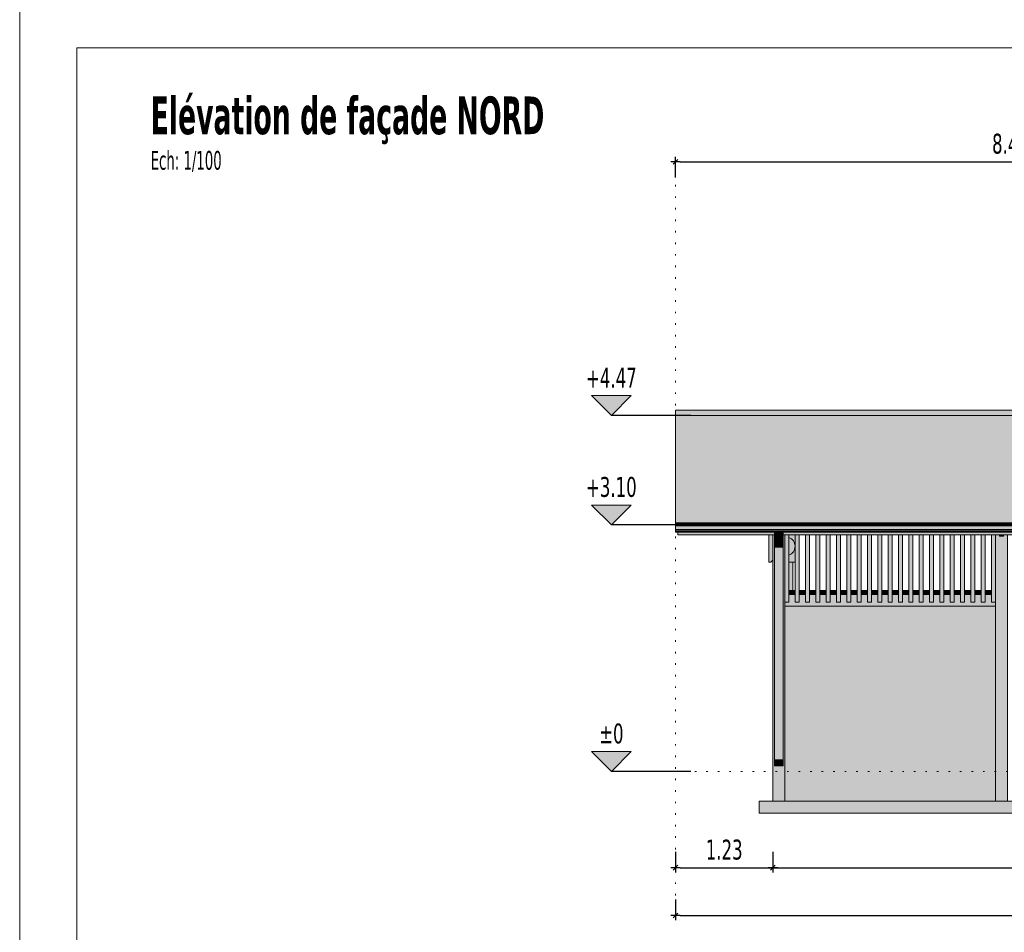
# Model space of a CAD drawing. Header units: millimetres. Extents: x 0 to 1517, y -116 to 725.
# Tile 31 of 256: x 328 to 452, y 347 to 461. Entities that reach past the tile are written whole.
import ezdxf

# ---------------------------------------------------------------- set-up
doc = ezdxf.new("R2010")
doc.units = ezdxf.units.MM
doc.linetypes.add('CADWORK_2', pattern=[1.45, 0.2, -1.25])
doc.layers.add('Ech.1_1', color=7, linetype='Continuous')
doc.layers.add('Ech.1_100', color=7, linetype='Continuous')
doc.styles.add('tahoma-', font='txt', dxfattribs={"height": 1})
doc.styles.add('tahoma-b', font='txt', dxfattribs={"height": 1})
doc.styles.add('tahoma-z-r', font='txt', dxfattribs={"width": 0.704918})
doc.dimstyles.new('ISO-25', dxfattribs={"dimtxt": 2.5, "dimasz": 2.5, "dimexe": 1.25, "dimexo": 0.625, "dimtad": 1, "dimtxsty": 'Standard', "dimcen": 2.5, "dimadec": 0, "dimazin": 0, "dimtfac": 1, "dimtmove": 0, "dimatfit": 3, "dimfxl": 1, "dimarcsym": 0})

# ---------------------------------------------------------------- blocks, each defined once
blk = doc.blocks.new('cw-dimension-symbol2')
at = {"color": 0, "linetype": 'Continuous', "lineweight": -2}
for p, q in [((-1, 0), (1, 0)), ((-0.5, -0.5), (0.5, 0.5))]:
    blk.add_line(p, q, dxfattribs=at)
blk = doc.blocks.new('*D70')
at = {"layer": 'Defpoints', "color": 0}
for p in [(410.19, 356.72), (422.44, 356.72), (422.44, 354.72)]:
    blk.add_point(p, dxfattribs=at)
at = {"layer": 'Ech.1_100', "color": 0, "linetype": 'Continuous', "lineweight": -2}
for p, q in [((410.19, 356.72), (410.19, 354.12)), ((422.44, 356.72), (422.44, 354.12)), ((410.79, 354.72), (421.84, 354.72))]:
    blk.add_line(p, q, dxfattribs=at)
at = {"layer": 'Ech.1_100', "color": 0, "lineweight": -2, "xscale": 0.6000000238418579, "yscale": 0.6000000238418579, "zscale": 0.6000000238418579, "rotation": 180}
blk.add_blockref('cw-dimension-symbol2', (410.19, 354.72), dxfattribs=at)
at = {"layer": 'Ech.1_100', "color": 0, "lineweight": -2, "xscale": 0.6000000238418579, "yscale": 0.6000000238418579, "zscale": 0.6000000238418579}
blk.add_blockref('cw-dimension-symbol2', (422.44, 354.72), dxfattribs=at)
at = {"layer": 'Ech.1_100', "color": 7, "linetype": 'Continuous', "lineweight": 5, "insert": (416.31, 356.97), "char_height": 2.5, "attachment_point": 5, "style": 'tahoma-z-r'}
blk.add_mtext('1.23', dxfattribs=at)
blk = doc.blocks.new('*D71')
at = {"layer": 'Defpoints', "color": 0}
for p in [(422.44, 356.72), (577.94, 356.72), (577.94, 354.72)]:
    blk.add_point(p, dxfattribs=at)
at = {"layer": 'Ech.1_100', "color": 0, "linetype": 'Continuous', "lineweight": -2}
for p, q in [((422.44, 356.72), (422.44, 354.12)), ((577.94, 356.72), (577.94, 354.12)), ((423.04, 354.72), (577.34, 354.72))]:
    blk.add_line(p, q, dxfattribs=at)
at = {"layer": 'Ech.1_100', "color": 0, "lineweight": -2, "xscale": 0.6000000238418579, "yscale": 0.6000000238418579, "zscale": 0.6000000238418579, "rotation": 180}
blk.add_blockref('cw-dimension-symbol2', (422.44, 354.72), dxfattribs=at)
at = {"layer": 'Ech.1_100', "color": 0, "lineweight": -2, "xscale": 0.6000000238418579, "yscale": 0.6000000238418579, "zscale": 0.6000000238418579}
blk.add_blockref('cw-dimension-symbol2', (577.94, 354.72), dxfattribs=at)
at = {"layer": 'Ech.1_100', "color": 7, "linetype": 'Continuous', "lineweight": 5, "insert": (500.19, 356.97), "char_height": 2.5, "attachment_point": 5, "style": 'tahoma-z-r'}
blk.add_mtext('15.55', dxfattribs=at)
blk = doc.blocks.new('*D73')
at = {"layer": 'Defpoints', "color": 0}
for p in [(410.19, 350.72), (590.19, 350.72), (590.19, 348.72)]:
    blk.add_point(p, dxfattribs=at)
at = {"layer": 'Ech.1_100', "color": 0, "linetype": 'Continuous', "lineweight": -2}
for p, q in [((410.19, 350.72), (410.19, 348.12)), ((590.19, 350.72), (590.19, 348.12)), ((410.79, 348.72), (589.59, 348.72))]:
    blk.add_line(p, q, dxfattribs=at)
at = {"layer": 'Ech.1_100', "color": 0, "lineweight": -2, "xscale": 0.6000000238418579, "yscale": 0.6000000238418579, "zscale": 0.6000000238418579, "rotation": 180}
blk.add_blockref('cw-dimension-symbol2', (410.19, 348.72), dxfattribs=at)
at = {"layer": 'Ech.1_100', "color": 0, "lineweight": -2, "xscale": 0.6000000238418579, "yscale": 0.6000000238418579, "zscale": 0.6000000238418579}
blk.add_blockref('cw-dimension-symbol2', (590.19, 348.72), dxfattribs=at)
at = {"layer": 'Ech.1_100', "color": 7, "linetype": 'Continuous', "lineweight": 5, "insert": (500.19, 350.97), "char_height": 2.5, "attachment_point": 5, "style": 'tahoma-z-r'}
blk.add_mtext('18', dxfattribs=at)
blk = doc.blocks.new('*D88')
at = {"layer": 'Defpoints', "color": 0}
for p in [(494.44, 443.48), (410.19, 441.48), (494.44, 441.48)]:
    blk.add_point(p, dxfattribs=at)
at = {"layer": 'Ech.1_100', "color": 0, "linetype": 'Continuous', "lineweight": -2}
for p, q in [((410.19, 441.48), (410.19, 444.08)), ((410.79, 443.48), (493.84, 443.48)), ((494.44, 441.48), (494.44, 444.08))]:
    blk.add_line(p, q, dxfattribs=at)
at = {"layer": 'Ech.1_100', "color": 0, "lineweight": -2, "xscale": 0.6000000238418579, "yscale": 0.6000000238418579, "zscale": 0.6000000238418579, "rotation": 180}
blk.add_blockref('cw-dimension-symbol2', (410.19, 443.48), dxfattribs=at)
at = {"layer": 'Ech.1_100', "color": 0, "lineweight": -2, "xscale": 0.6000000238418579, "yscale": 0.6000000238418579, "zscale": 0.6000000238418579}
blk.add_blockref('cw-dimension-symbol2', (494.44, 443.48), dxfattribs=at)
at = {"layer": 'Ech.1_100', "color": 7, "linetype": 'Continuous', "lineweight": 5, "insert": (452.31, 445.73), "char_height": 2.5, "attachment_point": 5, "style": 'tahoma-z-r'}
blk.add_mtext('8.43', dxfattribs=at)
blk = doc.blocks.new('cw-dimension-symbol15')
at = {"linetype": 'Continuous', "lineweight": -2}
blk.add_hatch(color=0, dxfattribs=at).paths.add_polyline_path([(0, 0), (-1, 1), (1, 1)])
at = {"color": 0, "linetype": 'Continuous', "lineweight": -2}
for p, q in [((0, 0), (-1, 1)), ((-1, 1), (1, 1)), ((1, 1), (0, 0))]:
    blk.add_line(p, q, dxfattribs=at)
blk = doc.blocks.new('*D103')
at = {"layer": 'Defpoints', "color": 0}
for p in [(402.12, 366.82), (412.12, 366.82), (412.12, 366.82)]:
    blk.add_point(p, dxfattribs=at)
at = {"layer": 'Ech.1_100', "color": 0, "linetype": 'Continuous', "lineweight": -2}
blk.add_line((412.12, 366.82), (402.12, 366.82), dxfattribs=at)
at = {"layer": 'Ech.1_100', "color": 1, "linetype": 'Continuous', "lineweight": 5, "insert": (402.12, 371.57), "char_height": 2.5, "attachment_point": 5, "style": 'tahoma-z-r'}
blk.add_mtext('±0', dxfattribs=at)
blk = doc.blocks.new('*D104')
at = {"layer": 'Defpoints', "color": 0}
for p in [(402.12, 397.82), (412.12, 397.82), (412.12, 397.82)]:
    blk.add_point(p, dxfattribs=at)
at = {"layer": 'Ech.1_100', "color": 0, "linetype": 'Continuous', "lineweight": -2}
blk.add_line((412.12, 397.82), (402.12, 397.82), dxfattribs=at)
at = {"layer": 'Ech.1_100', "color": 7, "linetype": 'Continuous', "lineweight": 5, "insert": (402.12, 402.57), "char_height": 2.5, "attachment_point": 5, "style": 'tahoma-z-r'}
blk.add_mtext('+3.10', dxfattribs=at)
blk = doc.blocks.new('*D105')
at = {"layer": 'Defpoints', "color": 0}
for p in [(402.12, 411.57), (412.12, 411.57), (412.12, 411.57)]:
    blk.add_point(p, dxfattribs=at)
at = {"layer": 'Ech.1_100', "color": 0, "linetype": 'Continuous', "lineweight": -2}
blk.add_line((412.12, 411.57), (402.12, 411.57), dxfattribs=at)
at = {"layer": 'Ech.1_100', "color": 7, "linetype": 'Continuous', "lineweight": 5, "insert": (402.12, 416.32), "char_height": 2.5, "attachment_point": 5, "style": 'tahoma-z-r'}
blk.add_mtext('+4.47', dxfattribs=at)

msp = doc.modelspace()

# ---------------------------------------------------------------- hatches: boundary and pattern name
at = {"layer": 'Ech.1_100', "linetype": 'Continuous', "lineweight": 5, "true_color": 0xddd7ea, "transparency": 33554687}
msp.add_hatch(color=254, dxfattribs=at).paths.add_polyline_path([(410.189, 411.567), (494.439, 411.567), (494.439, 412.234), (410.189, 412.234), (410.189, 411.567)])
at = {"layer": 'Ech.1_100', "linetype": 'Continuous', "lineweight": 5, "true_color": 0xe6f1fc, "transparency": 33554687}
msp.add_hatch(color=7, dxfattribs=at).paths.add_polyline_path([(410.189, 398.084), (504.95, 398.084), (504.95, 404.297), (501.707, 406.17), (489.114, 406.17), (486.944, 405.628), (483.852, 405.628), (483.379, 407.519), (483.864, 407.641), (483.864, 407.642), (483.866, 407.641), (494.439, 410.284), (494.439, 411.567), (410.189, 411.567), (410.189, 398.084)])
at = {"layer": 'Ech.1_100', "linetype": 'Continuous', "lineweight": 5, "true_color": 0xd7d7ea, "transparency": 33554687}
for points in [[(410.189, 398.034), (505.939, 398.034), (505.939, 398.084), (410.189, 398.084), (410.189, 398.034)], [(410.189, 397.913), (505.939, 397.913), (505.939, 398.034), (410.189, 398.034), (410.189, 397.913)], [(505.939, 397.913), (410.189, 397.913), (410.189, 397.87), (505.939, 397.87), (505.939, 397.913)], [(505.939, 397.87), (410.189, 397.87), (410.189, 397.827), (505.939, 397.827), (505.939, 397.87)], [(505.939, 397.827), (410.189, 397.827), (410.189, 397.68), (505.939, 397.68), (505.939, 397.827)], [(505.939, 397.68), (410.189, 397.68), (410.189, 397.23), (505.939, 397.23), (505.939, 397.68)], [(505.939, 397.23), (410.189, 397.23), (410.189, 397.088), (505.939, 397.088), (505.939, 397.23)], [(505.939, 397.088), (410.189, 397.088), (410.189, 397.039), (505.939, 397.039), (505.939, 397.088)], [(505.939, 397.039), (410.189, 397.039), (410.189, 396.954), (505.939, 396.954), (505.939, 397.039)], [(505.939, 396.954), (410.189, 396.954), (410.189, 396.904), (505.939, 396.904), (505.939, 396.954)], [(423.739, 396.904), (422.639, 396.904), (422.639, 395.374), (423.739, 395.374), (423.739, 396.904)], [(422.639, 395.004), (423.739, 395.004), (423.739, 395.374), (422.639, 395.374), (422.639, 395.004)], [(423.739, 395.004), (422.639, 395.004), (422.639, 368.284), (423.739, 368.284), (423.739, 395.004)], [(422.639, 368.239), (423.739, 368.239), (423.739, 368.284), (422.639, 368.284), (422.639, 368.239)], [(423.739, 368.239), (422.639, 368.239), (422.639, 367.54), (423.739, 367.54), (423.739, 368.239)]]:
    msp.add_hatch(color=254, dxfattribs=at).paths.add_polyline_path(points)
at = {"layer": 'Ech.1_100', "linetype": 'Continuous', "lineweight": 5, "true_color": 0xf7e0b3, "transparency": 33554687}
for points in [[(410.469, 396.576), (422.639, 396.576), (422.639, 396.904), (410.469, 396.904), (410.469, 396.576)], [(423.739, 396.576), (505.939, 396.576), (505.939, 396.904), (423.739, 396.904), (423.739, 396.576)]]:
    msp.add_hatch(color=254, dxfattribs=at).paths.add_polyline_path(points)
at = {"layer": 'Ech.1_100', "linetype": 'Continuous', "lineweight": 5, "true_color": 0xeaddd7, "transparency": 33554687}
for points in [[(421.939, 393.124), (422.189, 393.124), (422.439, 393.374), (422.439, 396.576), (421.939, 396.576), (421.939, 393.124)], [(424.439, 396.576), (423.939, 396.576), (423.939, 388.094), (424.439, 388.094), (424.439, 396.576)], [(425.739, 396.576), (425.239, 396.576), (425.239, 388.094), (425.739, 388.094), (425.739, 396.576)], [(426.539, 388.094), (427.039, 388.094), (427.039, 396.576), (426.539, 396.576), (426.539, 388.094)], [(427.839, 388.094), (428.339, 388.094), (428.339, 396.576), (427.839, 396.576), (427.839, 388.094)], [(429.139, 388.094), (429.639, 388.094), (429.639, 396.576), (429.139, 396.576), (429.139, 388.094)], [(430.439, 388.094), (430.939, 388.094), (430.939, 396.576), (430.439, 396.576), (430.439, 388.094)], [(431.739, 388.094), (432.239, 388.094), (432.239, 396.576), (431.739, 396.576), (431.739, 388.094)], [(433.039, 388.094), (433.539, 388.094), (433.539, 396.576), (433.039, 396.576), (433.039, 388.094)], [(434.339, 388.094), (434.839, 388.094), (434.839, 396.576), (434.339, 396.576), (434.339, 388.094)], [(435.639, 388.094), (436.139, 388.094), (436.139, 396.576), (435.639, 396.576), (435.639, 388.094)], [(436.939, 388.094), (437.439, 388.094), (437.439, 396.576), (436.939, 396.576), (436.939, 388.094)], [(438.239, 388.094), (438.739, 388.094), (438.739, 396.576), (438.239, 396.576), (438.239, 388.094)], [(439.539, 388.094), (440.039, 388.094), (440.039, 396.576), (439.539, 396.576), (439.539, 388.094)], [(440.839, 388.094), (441.339, 388.094), (441.339, 396.576), (440.839, 396.576), (440.839, 388.094)], [(442.139, 388.094), (442.639, 388.094), (442.639, 396.576), (442.139, 396.576), (442.139, 388.094)], [(443.439, 388.094), (443.939, 388.094), (443.939, 396.576), (443.439, 396.576), (443.439, 388.094)], [(444.739, 388.094), (445.239, 388.094), (445.239, 396.576), (444.739, 396.576), (444.739, 388.094)], [(446.039, 388.094), (446.539, 388.094), (446.539, 396.576), (446.039, 396.576), (446.039, 388.094)], [(447.339, 388.094), (447.839, 388.094), (447.839, 396.576), (447.339, 396.576), (447.339, 388.094)], [(448.639, 388.094), (449.139, 388.094), (449.139, 396.576), (448.639, 396.576), (448.639, 388.094)], [(449.939, 388.094), (450.439, 388.094), (450.439, 396.576), (449.939, 396.576), (449.939, 388.094)]]:
    msp.add_hatch(color=254, dxfattribs=at).paths.add_polyline_path(points)
at = {"layer": 'Ech.1_100', "linetype": 'Continuous', "lineweight": 5, "true_color": 0xdcdcdc, "transparency": 33554687}
for points in [[(422.439, 363.084), (423.939, 363.084), (423.939, 396.576), (423.739, 396.576), (423.739, 367.54), (422.639, 367.54), (422.639, 396.576), (422.439, 396.576), (422.439, 363.084)], [(450.439, 363.084), (451.939, 363.084), (451.939, 396.576), (451.439, 396.576), (451.439, 396.387), (450.939, 396.387), (450.939, 396.576), (450.439, 396.576), (450.439, 363.084)], [(424.939, 393.124), (424.439, 393.124), (424.439, 389.584), (424.939, 389.584), (424.939, 393.124)], [(423.939, 387.584), (450.439, 387.584), (450.439, 388.094), (449.939, 388.094), (449.939, 389.084), (449.139, 389.084), (449.139, 388.094), (448.639, 388.094), (448.639, 389.084), (447.839, 389.084), (447.839, 388.094), (447.339, 388.094), (447.339, 389.084), (446.539, 389.084), (446.539, 388.094), (446.039, 388.094), (446.039, 389.084), (445.239, 389.084), (445.239, 388.094), (444.739, 388.094), (444.739, 389.084), (443.939, 389.084), (443.939, 388.094), (443.439, 388.094), (443.439, 389.084), (442.639, 389.084), (442.639, 388.094), (442.139, 388.094), (442.139, 389.084), (441.339, 389.084), (441.339, 388.094), (440.839, 388.094), (440.839, 389.084), (440.039, 389.084), (440.039, 388.094), (439.539, 388.094), (439.539, 389.084), (438.739, 389.084), (438.739, 388.094), (438.239, 388.094), (438.239, 389.084), (437.439, 389.084), (437.439, 388.094), (436.939, 388.094), (436.939, 389.084), (436.139, 389.084), (436.139, 388.094), (435.639, 388.094), (435.639, 389.084), (434.839, 389.084), (434.839, 388.094), (434.339, 388.094), (434.339, 389.084), (433.539, 389.084), (433.539, 388.094), (433.039, 388.094), (433.039, 389.084), (432.239, 389.084), (432.239, 388.094), (431.739, 388.094), (431.739, 389.084), (430.939, 389.084), (430.939, 388.094), (430.439, 388.094), (430.439, 389.084), (429.639, 389.084), (429.639, 388.094), (429.139, 388.094), (429.139, 389.084), (428.339, 389.084), (428.339, 388.094), (427.839, 388.094), (427.839, 389.084), (427.039, 389.084), (427.039, 388.094), (426.539, 388.094), (426.539, 389.084), (425.739, 389.084), (425.739, 388.094), (425.239, 388.094), (425.239, 389.084), (424.439, 389.084), (424.439, 388.094), (423.939, 388.094), (423.939, 387.584)], [(420.689, 361.584), (504.689, 361.584), (504.689, 363.084), (420.689, 363.084), (420.689, 361.584)]]:
    msp.add_hatch(color=254, dxfattribs=at).paths.add_polyline_path(points)
at = {"layer": 'Ech.1_100', "linetype": 'Continuous', "lineweight": 5, "true_color": 0xb3b3b3, "transparency": 33554687}
msp.add_hatch(color=253, dxfattribs=at).paths.add_polyline_path([(424.439, 393.124), (425.239, 393.124), (425.239, 396.576), (424.439, 396.576), (424.439, 393.124)])
at = {"layer": 'Ech.1_100', "linetype": 'Continuous', "lineweight": 5, "true_color": 0xd4c4b3, "transparency": 33554687}
msp.add_hatch(color=9, dxfattribs=at).paths.add_polyline_path([(451.439, 396.576), (450.939, 396.576), (450.939, 396.387), (451.439, 396.387), (451.439, 396.576)])
at = {"layer": 'Ech.1_100', "linetype": 'Continuous', "lineweight": 5, "true_color": 0xe0d1b3, "transparency": 33554687}
for points in [[(424.439, 389.084), (425.239, 389.084), (425.239, 389.584), (424.439, 389.584), (424.439, 389.084)], [(425.739, 389.084), (426.539, 389.084), (426.539, 389.584), (425.739, 389.584), (425.739, 389.084)], [(427.039, 389.084), (427.839, 389.084), (427.839, 389.584), (427.039, 389.584), (427.039, 389.084)], [(428.339, 389.084), (429.139, 389.084), (429.139, 389.584), (428.339, 389.584), (428.339, 389.084)], [(429.639, 389.084), (430.439, 389.084), (430.439, 389.584), (429.639, 389.584), (429.639, 389.084)], [(430.939, 389.084), (431.739, 389.084), (431.739, 389.584), (430.939, 389.584), (430.939, 389.084)], [(432.239, 389.084), (433.039, 389.084), (433.039, 389.584), (432.239, 389.584), (432.239, 389.084)], [(433.539, 389.084), (434.339, 389.084), (434.339, 389.584), (433.539, 389.584), (433.539, 389.084)], [(434.839, 389.084), (435.639, 389.084), (435.639, 389.584), (434.839, 389.584), (434.839, 389.084)], [(436.139, 389.084), (436.939, 389.084), (436.939, 389.584), (436.139, 389.584), (436.139, 389.084)], [(437.439, 389.084), (438.239, 389.084), (438.239, 389.584), (437.439, 389.584), (437.439, 389.084)], [(438.739, 389.084), (439.539, 389.084), (439.539, 389.584), (438.739, 389.584), (438.739, 389.084)], [(440.039, 389.084), (440.839, 389.084), (440.839, 389.584), (440.039, 389.584), (440.039, 389.084)], [(441.339, 389.084), (442.139, 389.084), (442.139, 389.584), (441.339, 389.584), (441.339, 389.084)], [(442.639, 389.084), (443.439, 389.084), (443.439, 389.584), (442.639, 389.584), (442.639, 389.084)], [(443.939, 389.084), (444.739, 389.084), (444.739, 389.584), (443.939, 389.584), (443.939, 389.084)], [(445.239, 389.084), (446.039, 389.084), (446.039, 389.584), (445.239, 389.584), (445.239, 389.084)], [(446.539, 389.084), (447.339, 389.084), (447.339, 389.584), (446.539, 389.584), (446.539, 389.084)], [(447.839, 389.084), (448.639, 389.084), (448.639, 389.584), (447.839, 389.584), (447.839, 389.084)], [(449.139, 389.084), (449.939, 389.084), (449.939, 389.584), (449.139, 389.584), (449.139, 389.084)]]:
    msp.add_hatch(color=254, dxfattribs=at).paths.add_polyline_path(points)
at = {"layer": 'Ech.1_100', "linetype": 'Continuous', "lineweight": 5, "true_color": 0xf8f8f8, "transparency": 33554687}
msp.add_hatch(color=7, dxfattribs=at).paths.add_polyline_path([(450.439, 387.584), (423.939, 387.584), (423.939, 363.084), (450.439, 363.084), (450.439, 387.584)])

# ---------------------------------------------------------------- linework, layer by layer
at = {"layer": 'Ech.1_1', "color": 7, "linetype": 'Continuous', "lineweight": 5}
msp.add_lwpolyline([(327.72, -115.512), (1516.72, -115.512), (1516.72, 725.488), (327.72, 725.488), (327.72, -115.512)], close=True, dxfattribs=at)
at = {"layer": 'Ech.1_100', "color": 7, "linetype": 'Continuous', "lineweight": 5}
for points in [[(926.704, 244.798), (926.704, 457.821), (334.895, 457.821), (334.895, 244.798), (926.704, 244.798)], [(410.189, 411.567), (494.439, 411.567), (494.439, 412.234), (410.189, 412.234), (410.189, 411.567)], [(410.189, 398.084), (504.95, 398.084), (504.95, 404.297), (501.707, 406.17), (489.114, 406.17), (486.944, 405.628), (483.852, 405.628), (483.379, 407.519), (483.864, 407.641), (483.864, 407.642), (483.866, 407.641), (494.439, 410.284), (494.439, 411.567), (410.189, 411.567), (410.189, 398.084)], [(410.189, 398.034), (505.939, 398.034), (505.939, 398.084), (410.189, 398.084), (410.189, 398.034)], [(410.189, 397.913), (505.939, 397.913), (505.939, 398.034), (410.189, 398.034), (410.189, 397.913)], [(505.939, 397.913), (410.189, 397.913), (410.189, 397.87), (505.939, 397.87), (505.939, 397.913)], [(505.939, 397.87), (410.189, 397.87), (410.189, 397.827), (505.939, 397.827), (505.939, 397.87)], [(505.939, 397.827), (410.189, 397.827), (410.189, 397.68), (505.939, 397.68), (505.939, 397.827)], [(505.939, 397.68), (410.189, 397.68), (410.189, 397.23), (505.939, 397.23), (505.939, 397.68)], [(505.939, 397.23), (410.189, 397.23), (410.189, 397.088), (505.939, 397.088), (505.939, 397.23)], [(505.939, 397.088), (410.189, 397.088), (410.189, 397.039), (505.939, 397.039), (505.939, 397.088)], [(505.939, 397.039), (410.189, 397.039), (410.189, 396.954), (505.939, 396.954), (505.939, 397.039)], [(505.939, 396.954), (410.189, 396.954), (410.189, 396.904), (505.939, 396.904), (505.939, 396.954)], [(410.469, 396.576), (422.639, 396.576), (422.639, 396.904), (410.469, 396.904), (410.469, 396.576)], [(421.939, 393.124), (422.189, 393.124), (422.439, 393.374), (422.439, 396.576), (421.939, 396.576), (421.939, 393.124)], [(422.439, 363.084), (423.939, 363.084), (423.939, 396.576), (423.739, 396.576), (423.739, 367.54), (422.639, 367.54), (422.639, 396.576), (422.439, 396.576), (422.439, 363.084)], [(423.739, 396.904), (422.639, 396.904), (422.639, 395.374), (423.739, 395.374), (423.739, 396.904)], [(423.739, 396.576), (505.939, 396.576), (505.939, 396.904), (423.739, 396.904), (423.739, 396.576)], [(424.439, 396.576), (423.939, 396.576), (423.939, 388.094), (424.439, 388.094), (424.439, 396.576)], [(424.439, 393.124), (425.239, 393.124), (425.239, 396.576), (424.439, 396.576), (424.439, 393.124)], [(425.739, 396.576), (425.239, 396.576), (425.239, 388.094), (425.739, 388.094), (425.739, 396.576)], [(426.539, 388.094), (427.039, 388.094), (427.039, 396.576), (426.539, 396.576), (426.539, 388.094)], [(427.839, 388.094), (428.339, 388.094), (428.339, 396.576), (427.839, 396.576), (427.839, 388.094)], [(429.139, 388.094), (429.639, 388.094), (429.639, 396.576), (429.139, 396.576), (429.139, 388.094)], [(430.439, 388.094), (430.939, 388.094), (430.939, 396.576), (430.439, 396.576), (430.439, 388.094)], [(431.739, 388.094), (432.239, 388.094), (432.239, 396.576), (431.739, 396.576), (431.739, 388.094)], [(433.039, 388.094), (433.539, 388.094), (433.539, 396.576), (433.039, 396.576), (433.039, 388.094)], [(434.339, 388.094), (434.839, 388.094), (434.839, 396.576), (434.339, 396.576), (434.339, 388.094)], [(435.639, 388.094), (436.139, 388.094), (436.139, 396.576), (435.639, 396.576), (435.639, 388.094)], [(436.939, 388.094), (437.439, 388.094), (437.439, 396.576), (436.939, 396.576), (436.939, 388.094)], [(438.239, 388.094), (438.739, 388.094), (438.739, 396.576), (438.239, 396.576), (438.239, 388.094)], [(439.539, 388.094), (440.039, 388.094), (440.039, 396.576), (439.539, 396.576), (439.539, 388.094)], [(440.839, 388.094), (441.339, 388.094), (441.339, 396.576), (440.839, 396.576), (440.839, 388.094)], [(442.139, 388.094), (442.639, 388.094), (442.639, 396.576), (442.139, 396.576), (442.139, 388.094)], [(443.439, 388.094), (443.939, 388.094), (443.939, 396.576), (443.439, 396.576), (443.439, 388.094)], [(444.739, 388.094), (445.239, 388.094), (445.239, 396.576), (444.739, 396.576), (444.739, 388.094)], [(446.039, 388.094), (446.539, 388.094), (446.539, 396.576), (446.039, 396.576), (446.039, 388.094)], [(447.339, 388.094), (447.839, 388.094), (447.839, 396.576), (447.339, 396.576), (447.339, 388.094)], [(448.639, 388.094), (449.139, 388.094), (449.139, 396.576), (448.639, 396.576), (448.639, 388.094)], [(449.939, 388.094), (450.439, 388.094), (450.439, 396.576), (449.939, 396.576), (449.939, 388.094)], [(450.439, 363.084), (451.939, 363.084), (451.939, 396.576), (451.439, 396.576), (451.439, 396.387), (450.939, 396.387), (450.939, 396.576), (450.439, 396.576), (450.439, 363.084)], [(451.439, 396.576), (450.939, 396.576), (450.939, 396.387), (451.439, 396.387), (451.439, 396.576)], [(422.639, 395.004), (423.739, 395.004), (423.739, 395.374), (422.639, 395.374), (422.639, 395.004)], [(423.739, 395.004), (422.639, 395.004), (422.639, 368.284), (423.739, 368.284), (423.739, 395.004)], [(424.939, 393.124), (424.439, 393.124), (424.439, 389.584), (424.939, 389.584), (424.939, 393.124)], [(423.939, 387.584), (450.439, 387.584), (450.439, 388.094), (449.939, 388.094), (449.939, 389.084), (449.139, 389.084), (449.139, 388.094), (448.639, 388.094), (448.639, 389.084), (447.839, 389.084), (447.839, 388.094), (447.339, 388.094), (447.339, 389.084), (446.539, 389.084), (446.539, 388.094), (446.039, 388.094), (446.039, 389.084), (445.239, 389.084), (445.239, 388.094), (444.739, 388.094), (444.739, 389.084), (443.939, 389.084), (443.939, 388.094), (443.439, 388.094), (443.439, 389.084), (442.639, 389.084), (442.639, 388.094), (442.139, 388.094), (442.139, 389.084), (441.339, 389.084), (441.339, 388.094), (440.839, 388.094), (440.839, 389.084), (440.039, 389.084), (440.039, 388.094), (439.539, 388.094), (439.539, 389.084), (438.739, 389.084), (438.739, 388.094), (438.239, 388.094), (438.239, 389.084), (437.439, 389.084), (437.439, 388.094), (436.939, 388.094), (436.939, 389.084), (436.139, 389.084), (436.139, 388.094), (435.639, 388.094), (435.639, 389.084), (434.839, 389.084), (434.839, 388.094), (434.339, 388.094), (434.339, 389.084), (433.539, 389.084), (433.539, 388.094), (433.039, 388.094), (433.039, 389.084), (432.239, 389.084), (432.239, 388.094), (431.739, 388.094), (431.739, 389.084), (430.939, 389.084), (430.939, 388.094), (430.439, 388.094), (430.439, 389.084), (429.639, 389.084), (429.639, 388.094), (429.139, 388.094), (429.139, 389.084), (428.339, 389.084), (428.339, 388.094), (427.839, 388.094), (427.839, 389.084), (427.039, 389.084), (427.039, 388.094), (426.539, 388.094), (426.539, 389.084), (425.739, 389.084), (425.739, 388.094), (425.239, 388.094), (425.239, 389.084), (424.439, 389.084), (424.439, 388.094), (423.939, 388.094), (423.939, 387.584)], [(424.439, 389.084), (425.239, 389.084), (425.239, 389.584), (424.439, 389.584), (424.439, 389.084)], [(425.739, 389.084), (426.539, 389.084), (426.539, 389.584), (425.739, 389.584), (425.739, 389.084)], [(427.039, 389.084), (427.839, 389.084), (427.839, 389.584), (427.039, 389.584), (427.039, 389.084)], [(428.339, 389.084), (429.139, 389.084), (429.139, 389.584), (428.339, 389.584), (428.339, 389.084)], [(429.639, 389.084), (430.439, 389.084), (430.439, 389.584), (429.639, 389.584), (429.639, 389.084)], [(430.939, 389.084), (431.739, 389.084), (431.739, 389.584), (430.939, 389.584), (430.939, 389.084)], [(432.239, 389.084), (433.039, 389.084), (433.039, 389.584), (432.239, 389.584), (432.239, 389.084)], [(433.539, 389.084), (434.339, 389.084), (434.339, 389.584), (433.539, 389.584), (433.539, 389.084)], [(434.839, 389.084), (435.639, 389.084), (435.639, 389.584), (434.839, 389.584), (434.839, 389.084)], [(436.139, 389.084), (436.939, 389.084), (436.939, 389.584), (436.139, 389.584), (436.139, 389.084)], [(437.439, 389.084), (438.239, 389.084), (438.239, 389.584), (437.439, 389.584), (437.439, 389.084)], [(438.739, 389.084), (439.539, 389.084), (439.539, 389.584), (438.739, 389.584), (438.739, 389.084)], [(440.039, 389.084), (440.839, 389.084), (440.839, 389.584), (440.039, 389.584), (440.039, 389.084)], [(441.339, 389.084), (442.139, 389.084), (442.139, 389.584), (441.339, 389.584), (441.339, 389.084)], [(442.639, 389.084), (443.439, 389.084), (443.439, 389.584), (442.639, 389.584), (442.639, 389.084)], [(443.939, 389.084), (444.739, 389.084), (444.739, 389.584), (443.939, 389.584), (443.939, 389.084)], [(445.239, 389.084), (446.039, 389.084), (446.039, 389.584), (445.239, 389.584), (445.239, 389.084)], [(446.539, 389.084), (447.339, 389.084), (447.339, 389.584), (446.539, 389.584), (446.539, 389.084)], [(447.839, 389.084), (448.639, 389.084), (448.639, 389.584), (447.839, 389.584), (447.839, 389.084)], [(449.139, 389.084), (449.939, 389.084), (449.939, 389.584), (449.139, 389.584), (449.139, 389.084)], [(450.439, 387.584), (423.939, 387.584), (423.939, 363.084), (450.439, 363.084), (450.439, 387.584)], [(422.639, 368.239), (423.739, 368.239), (423.739, 368.284), (422.639, 368.284), (422.639, 368.239)], [(423.739, 368.239), (422.639, 368.239), (422.639, 367.54), (423.739, 367.54), (423.739, 368.239)], [(420.689, 361.584), (504.689, 361.584), (504.689, 363.084), (420.689, 363.084), (420.689, 361.584)]]:
    msp.add_lwpolyline(points, close=True, dxfattribs=at)
at = {"layer": 'Ech.1_100', "color": 9, "linetype": 'CADWORK_2', "lineweight": 5, "elevation": 25}
for points in [[(410.189, 443.476), (410.189, 411.567)], [(406.811, 411.567), (410.189, 411.567)], [(406.811, 397.817), (410.189, 397.817)], [(410.189, 397.817), (410.189, 350.718)]]:
    msp.add_lwpolyline(points, dxfattribs=at)
at = {"layer": 'Ech.1_100', "color": 1, "linetype": 'CADWORK_2', "lineweight": 5, "elevation": 25}
msp.add_lwpolyline([(406.811, 366.817), (602.646, 366.817)], dxfattribs=at)
at = {"layer": 'Ech.1_100', "color": 4, "linetype": 'Continuous', "lineweight": 5}
msp.add_arc((424.019, 395.124), 1.2, 290.48732, 69.51268, dxfattribs=at)

# ---------------------------------------------------------------- block references
at = {"layer": 'Ech.1_100', "color": 7, "lineweight": 5, "xscale": 2.5, "yscale": 2.5, "zscale": 2.5}
for p in [(402.123, 411.567), (402.123, 397.817)]:
    msp.add_blockref('cw-dimension-symbol15', p, dxfattribs=at)
at = {"layer": 'Ech.1_100', "color": 1, "lineweight": 5, "xscale": 2.5, "yscale": 2.5, "zscale": 2.5}
msp.add_blockref('cw-dimension-symbol15', (402.123, 366.817), dxfattribs=at)

# ---------------------------------------------------------------- dimensions: what is measured, and where the dimension line sits
at = {"layer": 'Ech.1_100', "color": 7, "linetype": 'Continuous', "lineweight": 5}
for base, p1, p2, text, picture, middle in [((494.439, 443.476), (410.189, 441.476), (494.439, 441.476), '8.43', '*D88', (452.314, 445.726)), ((422.439, 354.718), (410.189, 356.718), (422.439, 356.718), '1.23', '*D70', (416.314, 356.968)), ((577.939, 354.718), (422.439, 356.718), (577.939, 356.718), '15.55', '*D71', (500.189, 356.968)), ((590.189, 348.718), (410.189, 350.718), (590.189, 350.718), '18', '*D73', (500.189, 350.968))]:
    dim = msp.add_linear_dim(base=base, p1=p1, p2=p2, angle=0, text=text, dimstyle='ISO-25', override={"dimtxt": 2.5, "dimasz": 0.6, "dimexe": 0.6, "dimexo": 0, "dimgap": 0, "dimdec": 2, "dimlfac": 1, "dimtxsty": 'tahoma-z-r', "dimblk": 'cw-dimension-symbol2', "dimclrt": 7, "dimtmove": 2}, dxfattribs=at)
    dim.commit()
    dim.dimension.update_dxf_attribs({"geometry": picture, "text_midpoint": middle, "dimtype": 161})
for feature_location, origin, text, picture, middle in [((412.123, 411.567), (412.123, 411.567), '+4.47', '*D105', (402.123, 416.317)), ((412.123, 397.817), (412.123, 397.817), '+3.10', '*D104', (402.123, 402.567))]:
    dim = msp.add_ordinate_dim(feature_location=feature_location, offset=(-10, 0), dtype=0, origin=origin, text=text, dimstyle='ISO-25', override={"dimtxt": 2.5, "dimasz": 0.3, "dimexe": 0.6, "dimexo": 0, "dimgap": 0, "dimdec": 0, "dimlfac": 1, "dimtxsty": 'tahoma-z-r', "dimblk": 'cw-dimension-symbol15', "dimclrt": 7, "dimtmove": 2}, dxfattribs=at)
    dim.commit()
    dim.dimension.update_dxf_attribs({"geometry": picture, "text_midpoint": middle})
at = {"layer": 'Ech.1_100', "color": 1, "linetype": 'Continuous', "lineweight": 5}
dim = msp.add_ordinate_dim(feature_location=(412.123, 366.817), offset=(-10, 0), dtype=0, origin=(412.123, 366.817), text='±0', dimstyle='ISO-25', override={"dimtxt": 2.5, "dimasz": 0.3, "dimexe": 0.6, "dimexo": 0, "dimgap": 0, "dimdec": 0, "dimlfac": 1, "dimtxsty": 'tahoma-z-r', "dimblk": 'cw-dimension-symbol15', "dimclrt": 1, "dimtmove": 2}, dxfattribs=at)
dim.commit()
dim.dimension.update_dxf_attribs({"geometry": '*D103', "text_midpoint": (402.123, 371.567)})

# ---------------------------------------------------------------- next in the draw order: texts
at = {"layer": 'Ech.1_100', "color": 7, "linetype": 'Continuous', "insert": (344.186, 451.684), "char_height": 5, "attachment_point": 1, "style": 'tahoma-b', "bg_fill": 3, "box_fill_scale": 1.15, "bg_fill_color": 256, "bg_fill_true_color": 13158600, "bg_fill_transparency": 33554687}
msp.add_mtext('\\A1;\\fTahoma|b1|i0;\\W0.600000;\\H4.742800;Elévation de façade NORD', dxfattribs=at)

# ---------------------------------------------------------------- next in the draw order: texts
at = {"layer": 'Ech.1_100', "color": 7, "linetype": 'Continuous', "insert": (344.186, 444.837), "char_height": 2.5, "attachment_point": 1, "style": 'tahoma-', "bg_fill": 3, "box_fill_scale": 1.15, "bg_fill_color": 256, "bg_fill_true_color": 13158600, "bg_fill_transparency": 33554687}
msp.add_mtext('\\A1;\\fTahoma|b0|i0;\\W0.600000;\\H2.358900;Ech: 1/100', dxfattribs=at)

# ---------------------------------------------------------------- next in the draw order: texts
at = {"layer": 'Ech.1_100', "color": 7, "linetype": 'Continuous', "insert": (344.186, 451.684), "char_height": 5, "attachment_point": 1, "style": 'tahoma-b', "bg_fill": 3, "box_fill_scale": 1.15, "bg_fill_color": 256, "bg_fill_true_color": 13158600, "bg_fill_transparency": 33554687}
msp.add_mtext('\\A1;\\fTahoma|b1|i0;\\W0.600000;\\H4.742800;Elévation de façade NORD', dxfattribs=at)

# ---------------------------------------------------------------- next in the draw order: texts
at = {"layer": 'Ech.1_100', "color": 7, "linetype": 'Continuous', "insert": (344.186, 444.837), "char_height": 2.5, "attachment_point": 1, "style": 'tahoma-', "bg_fill": 3, "box_fill_scale": 1.15, "bg_fill_color": 256, "bg_fill_true_color": 13158600, "bg_fill_transparency": 33554687}
msp.add_mtext('\\A1;\\fTahoma|b0|i0;\\W0.600000;\\H2.358900;Ech: 1/100', dxfattribs=at)

doc.saveas('drawing.dxf')
